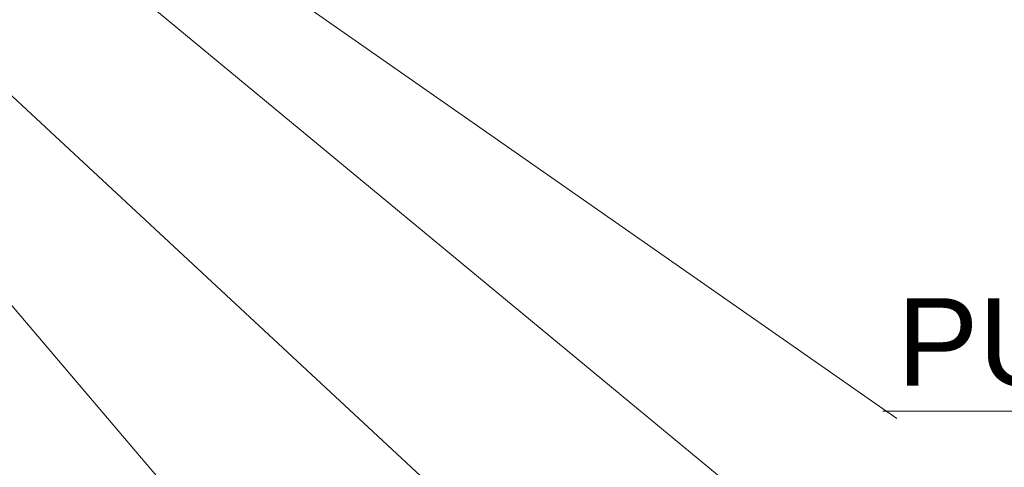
# Model space of a CAD drawing. Header units: millimetres. Extents: x -172116 to -156978, y -29806 to 62594.
# Tile 17 of 23: x -157381 to -157241, y 34213 to 34277. Entities that reach past the tile are written whole.
import ezdxf

# ---------------------------------------------------------------- set-up
doc = ezdxf.new("R2010")
doc.units = ezdxf.units.MM
doc.header["$MEASUREMENT"] = 0
doc.styles.add('GENEROVANÝ_STYL_1', font='txt')

msp = doc.modelspace()

# ---------------------------------------------------------------- linework, layer by layer
at = {"color": 154, "linetype": 'Continuous', "lineweight": 13}
for p, q in [((-157392.06, 34314.82), (-157255.91, 34219.88)), ((-157372.92, 34287.36), (-157258.54, 34192.85)), ((-157396.58, 34279.12), (-157260.54, 34152.85)), ((-157396.06, 34252.07), (-157257.68, 34089.64)), ((-157257.91, 34220.92), (-157165.83, 34220.91))]:
    msp.add_line(p, q, dxfattribs=at)

# ---------------------------------------------------------------- texts
at = {"color": 154, "linetype": 'Continuous', "lineweight": 13, "insert": (-157255.91, 34220.76), "char_height": 12.5, "attachment_point": 7, "rotation": 359.9975, "style": 'GENEROVANÝ_STYL_1'}
msp.add_mtext('\\A1;{\\pql;\\fArial|b0|i0|c238|p38;PU pěna }', dxfattribs=at)

doc.saveas('drawing.dxf')
